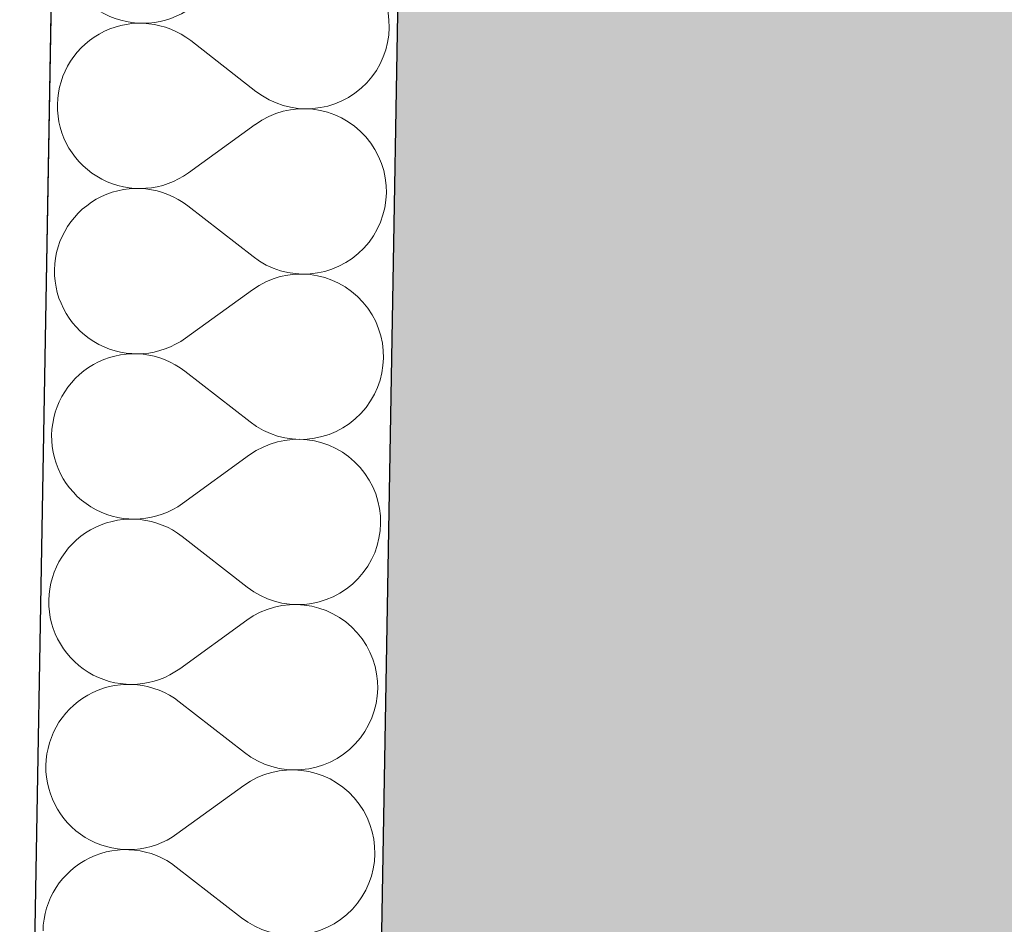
# Model space of a CAD drawing. Header units: millimetres. Extents: x -24674 to 2959, y -2716 to 20653.
# Tile 5 of 161: x -20645 to -20191, y 591 to 1008. Entities that reach past the tile are written whole.
import ezdxf

# ---------------------------------------------------------------- set-up
doc = ezdxf.new("R2010")
doc.units = ezdxf.units.MM
doc.header["$MEASUREMENT"] = 0
doc.linetypes.add('Wipeout_Contour', pattern=[1000, 0, -1000])
for name, color, linetype in [('9._POHLED ZÁPADNÍ_1_Konstrukce - nosné', 7, 'Continuous'), ('9._POHLED ZÁPADNÍ_1_Nové_Konstrukce - nosné', 7, 'Continuous'), ('9._POHLED ZÁPADNÍ_1_Nové_Výplně – Řezové', 7, 'Continuous'), ('9._POHLED ZÁPADNÍ_1_Výplně – Řezové', 7, 'Continuous'), ('9._POHLED ZÁPADNÍ_1_VÝTAH VAR 1', 7, 'Continuous')]:
    doc.layers.add(name, color=color, linetype=linetype)

# ---------------------------------------------------------------- blocks, each defined once
blk = doc.blocks.new('*X3', base_point=(-27719.5, -6043.99))
at = {"layer": '9._POHLED ZÁPADNÍ_1_Nové_Výplně – Řezové', "color": 21, "linetype": 'Continuous', "lineweight": 20, "true_color": 0xffaaaa}
for p, q in [((-20535.8, 975.27), (-20565.87, 998.65)), ((-20536.07, 960.03), (-20566.94, 937.71)), ((-20537.13, 899.09), (-20567.2, 922.47)), ((-20537.39, 883.85), (-20568.26, 861.53)), ((-20538.46, 822.91), (-20568.53, 846.29)), ((-20538.72, 807.67), (-20569.59, 785.35)), ((-20539.78, 746.73), (-20569.86, 770.12)), ((-20540.05, 731.5), (-20570.92, 709.17)), ((-20541.11, 670.55), (-20571.19, 693.94)), ((-20541.38, 655.32), (-20572.25, 632.99)), ((-20542.44, 594.37), (-20572.51, 617.76))]:
    blk.add_line(p, q, dxfattribs=at)
for centre, start, end in [((-20587.93, 1044.76), 179.0012, 305.8711), ((-20512.42, 1005.34), 232.1313, 125.8711), ((-20589.26, 968.58), 52.1313, 179.0012), ((-20589.26, 968.58), 179.0012, 305.8711), ((-20513.74, 929.16), 232.1313, 125.8711), ((-20590.59, 892.4), 52.1313, 179.0012), ((-20590.59, 892.4), 179.0012, 305.8711), ((-20515.07, 852.98), 232.1313, 125.8711), ((-20591.91, 816.22), 52.1313, 179.0012), ((-20591.91, 816.22), 179.0012, 305.8711), ((-20516.4, 776.8), 232.1313, 125.8711), ((-20593.24, 740.04), 52.1313, 179.0012), ((-20593.24, 740.04), 179.0012, 305.8711), ((-20517.73, 700.63), 232.1313, 125.8711), ((-20594.57, 663.86), 52.1313, 179.0012), ((-20594.57, 663.86), 179.0012, 305.8711), ((-20519.06, 624.45), 232.1313, 125.8711), ((-20595.9, 587.68), 52.1313, 179.0012)]:
    blk.add_arc(centre, 38.1, start, end, dxfattribs=at)
blk = doc.blocks.new('*X18', base_point=(-27719.5, -6043.99))
at = {"layer": '9._POHLED ZÁPADNÍ_1_Nové_Výplně – Řezové', "color": 21, "linetype": 'Continuous', "lineweight": 20, "true_color": 0xffaaaa}
for p, q in [((-20535.8, 975.27), (-20565.87, 998.65)), ((-20536.07, 960.03), (-20566.94, 937.71)), ((-20537.13, 899.09), (-20567.2, 922.47)), ((-20537.39, 883.85), (-20568.26, 861.53)), ((-20538.46, 822.91), (-20568.53, 846.29)), ((-20538.72, 807.67), (-20569.59, 785.35)), ((-20539.78, 746.73), (-20569.86, 770.12)), ((-20540.05, 731.5), (-20570.92, 709.17)), ((-20541.11, 670.55), (-20571.19, 693.94)), ((-20541.38, 655.32), (-20572.25, 632.99)), ((-20542.44, 594.37), (-20572.51, 617.76))]:
    blk.add_line(p, q, dxfattribs=at)
for centre, start, end in [((-20587.93, 1044.76), 179.0012, 305.8711), ((-20512.42, 1005.34), 232.1313, 125.8711), ((-20589.26, 968.58), 52.1313, 179.0012), ((-20589.26, 968.58), 179.0012, 305.8711), ((-20513.74, 929.16), 232.1313, 125.8711), ((-20590.59, 892.4), 52.1313, 179.0012), ((-20590.59, 892.4), 179.0012, 305.8711), ((-20515.07, 852.98), 232.1313, 125.8711), ((-20591.91, 816.22), 52.1313, 179.0012), ((-20591.91, 816.22), 179.0012, 305.8711), ((-20516.4, 776.8), 232.1313, 125.8711), ((-20593.24, 740.04), 52.1313, 179.0012), ((-20593.24, 740.04), 179.0012, 305.8711), ((-20517.73, 700.63), 232.1313, 125.8711), ((-20594.57, 663.86), 52.1313, 179.0012), ((-20594.57, 663.86), 179.0012, 305.8711), ((-20519.06, 624.45), 232.1313, 125.8711), ((-20595.9, 587.68), 52.1313, 179.0012)]:
    blk.add_arc(centre, 38.1, start, end, dxfattribs=at)

msp = doc.modelspace()

# ---------------------------------------------------------------- wipeouts: each hides what was drawn before it
at = {"color": 254, "linetype": 'Wipeout_Contour', "lineweight": 0, "ltscale": 103646.352085}
msp.add_wipeout([(-20644.75, 189.65), (-20481.93, 349.73), (-20420.71, 3861.21), (-20430.71, 3861.39), (-20580.69, 3864)], dxfattribs=at).dxf.layer = '9._POHLED ZÁPADNÍ_1_Nové_Výplně – Řezové'

# ---------------------------------------------------------------- next in the draw order: hatches: boundary and pattern name
at = {"layer": '9._POHLED ZÁPADNÍ_1_Výplně – Řezové', "linetype": 'Continuous', "lineweight": 13}
msp.add_hatch(color=254, dxfattribs=at).paths.add_polyline_path([(-20483.55, 349.73), (-20183.59, 344.44), (-20121.68, 3860.48), (-20421.63, 3865.76)])

# ---------------------------------------------------------------- next in the draw order: linework, layer by layer
at = {"layer": '9._POHLED ZÁPADNÍ_1_Konstrukce - nosné', "color": 7, "linetype": 'Continuous', "lineweight": 50, "flags": 128}
msp.add_lwpolyline([(-20421.63, 3865.76), (-20483.55, 349.73)], dxfattribs=at)
at = {"layer": '9._POHLED ZÁPADNÍ_1_Nové_Konstrukce - nosné', "color": 1, "linetype": 'Continuous', "lineweight": 25, "flags": 128}
for points in [[(-20580.69, 3864), (-20644.75, 189.65)], [(-20481.93, 349.73), (-20420.71, 3861.21)]]:
    msp.add_lwpolyline(points, dxfattribs=at)

# ---------------------------------------------------------------- next in the draw order: block references
at = {"layer": '9._POHLED ZÁPADNÍ_1_VÝTAH VAR 1', "color": 9, "linetype": 'Continuous', "lineweight": 13}
msp.add_blockref('*X3', (-27719.5, -6043.99), dxfattribs=at)

# ---------------------------------------------------------------- next in the draw order: wipeouts: each hides what was drawn before it
at = {"color": 254, "linetype": 'Wipeout_Contour', "lineweight": 0, "ltscale": 274303.920399}
msp.add_wipeout([(-20641.96, 349.65), (-20481.93, 349.73), (-20428.28, 3427.35), (-20533.92, 3427.35), (-20533.92, 3677.35), (-20423.92, 3677.35), (-20313.53, 10008.83), (-20473.28, 10024.95), (-20580.69, 3864), (-20570.98, 4415.68), (-20411.95, 4415.68), (-20421.63, 3865.76), (-20580.69, 3864)], dxfattribs=at).dxf.layer = '9._POHLED ZÁPADNÍ_1_Nové_Výplně – Řezové'

# ---------------------------------------------------------------- next in the draw order: linework, layer by layer
at = {"layer": '9._POHLED ZÁPADNÍ_1_Nové_Konstrukce - nosné', "color": 1, "linetype": 'Continuous', "lineweight": 25, "flags": 128}
for points in [[(-20470.48, 10185.48), (-20641.96, 349.65)], [(-20481.93, 349.73), (-20428.28, 3427.35)]]:
    msp.add_lwpolyline(points, dxfattribs=at)

# ---------------------------------------------------------------- next in the draw order: block references
at = {"layer": '9._POHLED ZÁPADNÍ_1_VÝTAH VAR 1', "color": 9, "linetype": 'Continuous', "lineweight": 13}
msp.add_blockref('*X18', (-27719.5, -6043.99), dxfattribs=at)

doc.saveas('drawing.dxf')
